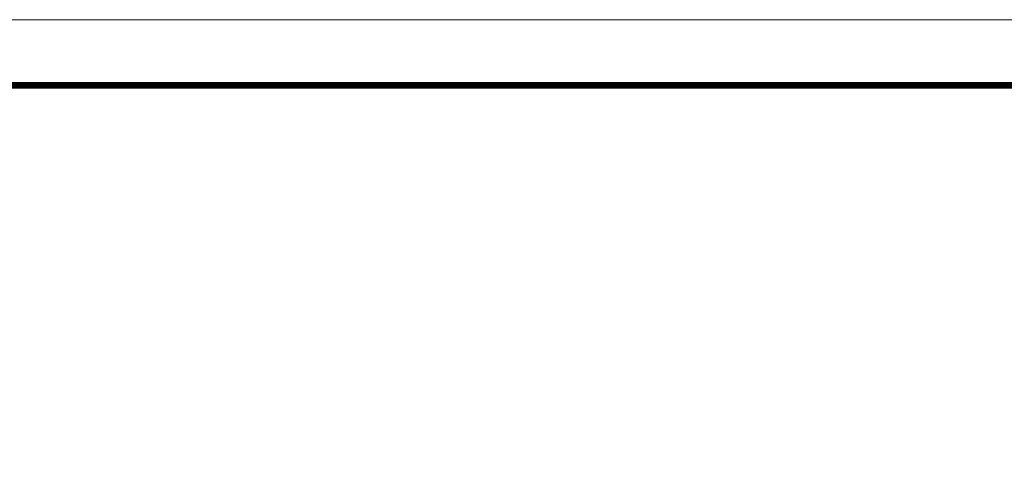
# Model space of a CAD drawing. Extents: x 4114239 to 5838486, y 780458 to 1383318.
# Tile 125 of 231: x 4345967 to 4353464, y 1163872 to 1167249. Entities that reach past the tile are written whole.
import ezdxf

# ---------------------------------------------------------------- set-up
doc = ezdxf.new("R2010")
doc.units = 0
doc.header["$MEASUREMENT"] = 0
doc.layers.add('линия40', color=7, linetype='Continuous', lineweight=5)
doc.layers.add('рамка', color=206, linetype='Continuous')

msp = doc.modelspace()

# ---------------------------------------------------------------- linework, layer by layer
at = {"layer": 'линия40', "ltscale": 3}
for p, q in [((4308800.18114939, 1167248.955182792), (4368200.18114939, 1167248.955182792)), ((4310800.18114939, 1166748.955182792), (4367650.18114939, 1166748.955182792)), ((4310850.18114939, 1166748.955182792), (4367700.18114939, 1166748.955182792))]:
    msp.add_line(p, q, dxfattribs=at)
at = {"layer": 'линия40', "ltscale": 3, "const_width": 50}
msp.add_lwpolyline([(4367700.18114939, 1125748.955182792), (4310800.18114939, 1125748.955182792), (4310800.18114939, 1166748.955182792), (4367700.18114939, 1166748.955182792)], close=True, dxfattribs=at)
at = {"layer": 'рамка'}
msp.add_line((4310750.181149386, 1166748.955182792), (4367600.181149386, 1166748.955182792), dxfattribs=at)

doc.saveas('drawing.dxf')
